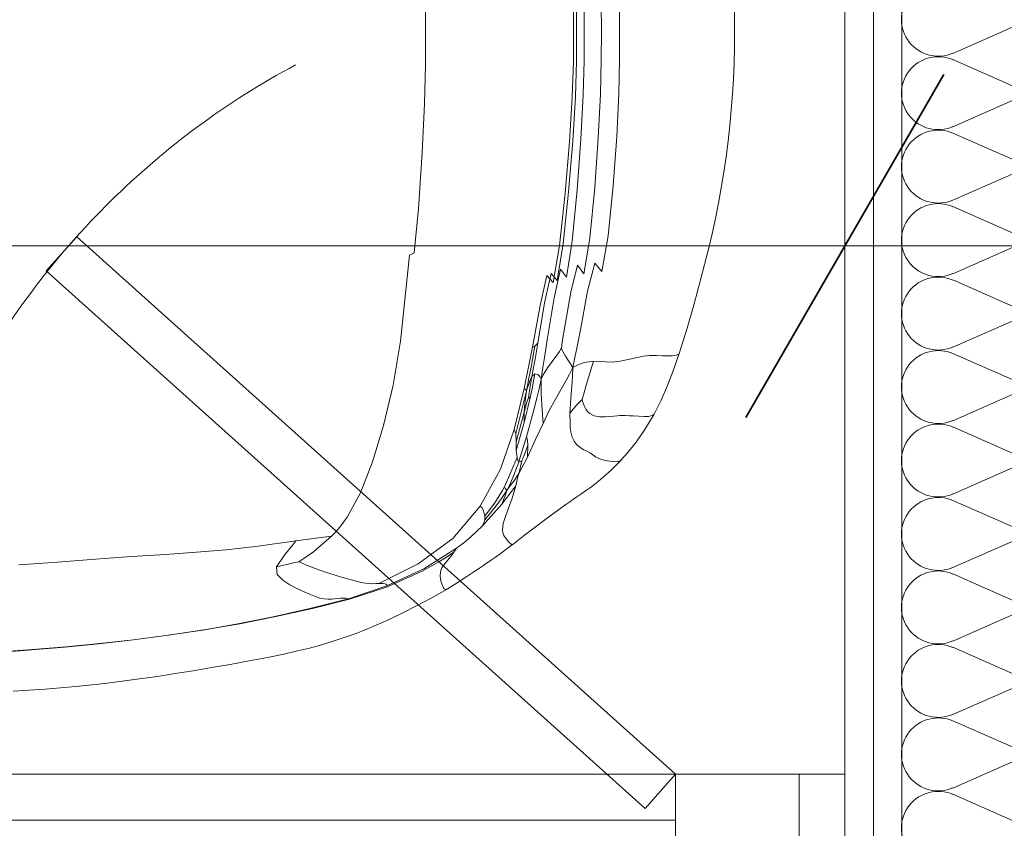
# Model space of a CAD drawing. Header units: millimetres. Extents: x 2016045 to 2079203, y -1576958 to -1542749.
# Tile 69 of 109: x 2035556 to 2035987, y -1558770 to -1558416. Entities that reach past the tile are written whole.
import ezdxf

# ---------------------------------------------------------------- set-up
doc = ezdxf.new("R2010")
doc.units = ezdxf.units.MM
doc.header["$MEASUREMENT"] = 0
doc.linetypes.add('Dashed', pattern=[5644.44, 2822.22, -2822.22])
for name, color, linetype, lineweight in [('Budowlane - Sciany Wew_Nr_pióra__251', 94, 'Continuous', 20), ('Wymiarowanie_Nr_pióra__1', 7, 'Continuous', 0), ('Ściany_Nr_pióra__51', 5, 'Continuous', 13)]:
    doc.layers.add(name, color=color, linetype=linetype, lineweight=lineweight)
for name, color, linetype, lineweight, true_color in [('Elementy_POZD_z_poza_umowy- K.kat MW24_Nr_pióra__12', 7, 'Continuous', 5, 0x9f9f9f), ('Linie PT_Nr_pióra__13', 7, 'Continuous', 5, 0xb6b6b6), ('Wymiarowanie_Nr_pióra__3', 7, 'Continuous', 35, 0x008200)]:
    doc.layers.add(name, color=color, linetype=linetype, lineweight=lineweight, true_color=true_color)
doc.layers.add('Wymiarowanie', color=7, linetype='Continuous')
doc.styles.add('GENERATED_STYLE_1', font='arial.ttf')
doc.dimstyles.new('GENERATED_STYLE__1', dxfattribs={"dimtxt": 125, "dimasz": 114, "dimexe": 0.18, "dimexo": 0, "dimgap": 0.09, "dimtad": 1, "dimtih": 1, "dimtoh": 1, "dimdec": 0, "dimlfac": 0.1, "dimzin": 0, "dimdsep": 46, "dimtxsty": 'GENERATED_STYLE_1', "dimblk": 'ARROWHEAD_2', "dimblk1": 'ARROWHEAD_2', "dimblk2": 'ARROWHEAD_2', "dimcen": 0.09, "dimclrd": 7, "dimclre": 7, "dimclrt": 7, "dimadec": 4, "dimazin": 0, "dimtfac": 1, "dimtdec": 4, "dimtmove": 0, "dimatfit": 3, "dimfxl": 0, "dimtolj": 1, "dimtzin": 0, "dimarcsym": 0})
doc.dimstyles.new('GENERATED_STYLE__3', dxfattribs={"dimtxt": 125, "dimasz": 114, "dimexe": 0.18, "dimexo": 0, "dimgap": 0.09, "dimtad": 1, "dimdec": 0, "dimlfac": 0.1, "dimzin": 0, "dimdsep": 46, "dimtxsty": 'GENERATED_STYLE_1', "dimblk": 'ARROWHEAD_2', "dimblk1": 'ARROWHEAD_2', "dimblk2": 'ARROWHEAD_2', "dimcen": 0.09, "dimclrd": 7, "dimclre": 7, "dimclrt": 7, "dimadec": 4, "dimazin": 0, "dimtfac": 1, "dimtdec": 4, "dimtmove": 0, "dimatfit": 3, "dimfxl": 0, "dimtolj": 1, "dimtzin": 0, "dimarcsym": 0})

# ---------------------------------------------------------------- blocks, each defined once
blk = doc.blocks.new('Izolacja cieplna 18_15')
at = {"layer": 'Linie PT_Nr_pióra__13', "linetype": 'Continuous'}
for p, q in [((1495.3, 22.35), (1508.67, 52.65)), ((1511.37, 52.65), (1524.73, 22.35)), ((1527.43, 22.35), (1540.8, 52.65)), ((1543.5, 52.65), (1556.86, 22.35)), ((1559.56, 22.35), (1572.92, 52.65)), ((1575.62, 52.65), (1588.99, 22.35)), ((1591.69, 22.35), (1605.05, 52.65)), ((1607.75, 52.65), (1621.12, 22.35)), ((1623.82, 22.35), (1637.18, 52.65)), ((1639.88, 52.65), (1653.25, 22.35)), ((1655.94, 22.35), (1669.31, 52.65)), ((1672.01, 52.65), (1685.37, 22.35)), ((1688.07, 22.35), (1701.44, 52.65)), ((1704.14, 52.65), (1717.5, 22.35)), ((1720.2, 22.35), (1733.56, 52.65)), ((1736.26, 52.65), (1749.63, 22.35)), ((1752.33, 22.35), (1765.69, 52.65)), ((1768.39, 52.65), (1781.76, 22.35)), ((1784.46, 22.35), (1797.82, 52.65)), ((1800.52, 52.65), (1813.89, 22.35)), ((1816.58, 22.35), (1829.95, 52.65)), ((1832.65, 52.65), (1846.01, 22.35))]:
    blk.add_line(p, q, dxfattribs=at)
for centre in [(1493.95, 59.05), (1526.08, 59.05), (1558.21, 59.05), (1590.34, 59.05), (1622.47, 59.05), (1654.59, 59.05), (1686.72, 59.05), (1718.85, 59.05), (1750.98, 59.05), (1783.11, 59.05), (1815.23, 59.05), (1847.36, 59.05)]:
    blk.add_ellipse(centre, major_axis=(0, 16.06), ratio=0.992955, start_param=4.299595, end_param=8.266775, dxfattribs=at)
blk = doc.blocks.new('*D126', base_point=(1682719.62, -1237567.41))
at = {"layer": 'Wymiarowanie_Nr_pióra__1', "linetype": 'Continuous'}
for p, q in [((2044173.52, -1556060.94), (2043948.52, -1556060.94)), ((2044061.02, -1559800.94), (2044061.02, -1556060.94)), ((2044173.52, -1559800.94), (2043948.52, -1559800.94))]:
    blk.add_line(p, q, dxfattribs=at)
at = {"layer": 'Wymiarowanie_Nr_pióra__3', "linetype": 'Continuous'}
for p, q in [((2043986.02, -1556017.64), (2044136.02, -1556104.24)), ((2043986.02, -1559757.64), (2044136.02, -1559844.24))]:
    blk.add_line(p, q, dxfattribs=at)
at = {"layer": 'Wymiarowanie_Nr_pióra__1', "insert": (2044036.02, -1558073.23), "char_height": 125, "attachment_point": 7, "rotation": 90, "style": 'GENERATED_STYLE_1'}
blk.add_mtext('\\A1;{\\fArial|b0|i0|c238|p38;374}', dxfattribs=at)
blk = doc.blocks.new('ARROWHEAD_2')
at = {"color": 0, "linetype": 'Continuous', "lineweight": 0}
for p, q in [((-0.3781, -0.655), (0.3781, 0.655)), ((0, 0), (-1, 0))]:
    blk.add_line(p, q, dxfattribs=at)
blk = doc.blocks.new('*D143', base_point=(1682719.62, -1237567.41))
at = {"layer": 'Wymiarowanie_Nr_pióra__1', "linetype": 'Continuous'}
for p, q in [((2021278.91, -1556060.94), (2021053.91, -1556060.94)), ((2021166.41, -1559800.94), (2021166.41, -1556060.94)), ((2021278.91, -1559800.94), (2021053.91, -1559800.94))]:
    blk.add_line(p, q, dxfattribs=at)
at = {"layer": 'Wymiarowanie_Nr_pióra__3', "linetype": 'Continuous'}
for p, q in [((2021091.41, -1556017.64), (2021241.41, -1556104.24)), ((2021091.41, -1559757.64), (2021241.41, -1559844.24))]:
    blk.add_line(p, q, dxfattribs=at)
at = {"layer": 'Wymiarowanie_Nr_pióra__1', "insert": (2021141.41, -1558073.23), "char_height": 125, "attachment_point": 7, "rotation": 90, "style": 'GENERATED_STYLE_1'}
blk.add_mtext('\\A1;{\\fArial|b0|i0|c238|p38;374}', dxfattribs=at)
blk = doc.blocks.new('*D189', base_point=(1682719.62, -1237567.41))
at = {"layer": 'Wymiarowanie_Nr_pióra__1', "linetype": 'Continuous'}
for p, q in [((2034151.4, -1558627.34), (2034151.4, -1558402.34)), ((2035916.89, -1558627.34), (2035916.89, -1558402.34)), ((2034151.4, -1558514.84), (2035916.89, -1558514.84))]:
    blk.add_line(p, q, dxfattribs=at)
at = {"layer": 'Wymiarowanie_Nr_pióra__3', "linetype": 'Continuous'}
for p, q in [((2034194.71, -1558439.84), (2034108.1, -1558589.84)), ((2035960.19, -1558439.84), (2035873.59, -1558589.84))]:
    blk.add_line(p, q, dxfattribs=at)
at = {"layer": 'Wymiarowanie_Nr_pióra__1', "insert": (2034860.56, -1558491.9), "char_height": 125, "attachment_point": 7, "style": 'GENERATED_STYLE_1'}
blk.add_mtext('\\A1;{\\fArial|b0|i0|c238|p38;176\\fArial|b0|i0|c238|p38;\\A1{\\H.66x;\\S5^  ;}}', dxfattribs=at)
blk = doc.blocks.new('*D190', base_point=(1682719.62, -1237567.41))
at = {"layer": 'Wymiarowanie_Nr_pióra__1', "linetype": 'Continuous'}
for p, q in [((2035916.89, -1558627.34), (2035916.89, -1558402.34)), ((2037881.69, -1558627.34), (2037881.69, -1558402.34)), ((2035916.89, -1558514.84), (2037881.69, -1558514.84))]:
    blk.add_line(p, q, dxfattribs=at)
at = {"layer": 'Wymiarowanie_Nr_pióra__3', "linetype": 'Continuous'}
for p, q in [((2035960.19, -1558439.84), (2035873.59, -1558589.84)), ((2037925, -1558439.84), (2037838.39, -1558589.84))]:
    blk.add_line(p, q, dxfattribs=at)
at = {"layer": 'Wymiarowanie_Nr_pióra__1', "char_height": 125, "attachment_point": 7, "style": 'GENERATED_STYLE_1'}
for s, insert in [('\\A1;{\\fArial|b0|i0|c238|p38;196\\fArial|b0|i0|c238|p38;\\A1{\\H.66x;\\S5^  ;}}', (2036630.85, -1558491.9)), ('\\A1;{\\fArial|b0|i0|c238|p38;10}', (2037648.63, -1558489.84))]:
    blk.add_mtext(s, dxfattribs=dict(at, insert=insert))

msp = doc.modelspace()

# ---------------------------------------------------------------- linework, layer by layer
at = {"layer": 'Budowlane - Sciany Wew_Nr_pióra__251', "linetype": 'Continuous'}
for p, q in [((2035941.89, -1556921.42), (2035941.89, -1559120.92)), ((2035929.39, -1556933.92), (2035929.39, -1559108.42))]:
    msp.add_line(p, q, dxfattribs=at)
at = {"layer": 'Elementy_POZD_z_poza_umowy- K.kat MW24_Nr_pióra__12', "linetype": 'Continuous'}
for p, q in [((2035733.52, -1558421.18), (2035733.43, -1558406.75)), ((2035798.25, -1558421.18), (2035798.17, -1558408.17)), ((2035799.51, -1558408.28), (2035799.58, -1558421.18)), ((2035802.85, -1558408.66), (2035802.91, -1558421.18)), ((2035810.34, -1558408.79), (2035810.39, -1558421.18)), ((2035818.33, -1558408.86), (2035818.38, -1558421.18)), ((2035733.43, -1558435.61), (2035733.52, -1558421.18)), ((2035798.17, -1558434.2), (2035798.25, -1558421.18)), ((2035799.58, -1558421.18), (2035799.51, -1558434.08)), ((2035802.91, -1558421.18), (2035802.85, -1558433.7)), ((2035810.39, -1558421.18), (2035810.34, -1558433.57)), ((2035818.38, -1558421.18), (2035818.33, -1558433.5)), ((2035732.97, -1558452.64), (2035733.43, -1558435.61)), ((2035797.68, -1558449.7), (2035798.17, -1558434.2)), ((2035799.51, -1558434.08), (2035799.05, -1558449.47)), ((2035802.85, -1558433.7), (2035802.45, -1558448.8)), ((2035810.34, -1558433.57), (2035809.97, -1558448.45)), ((2035818.33, -1558433.5), (2035817.99, -1558448.2)), ((2035796.45, -1558469.37), (2035797.68, -1558449.7)), ((2035799.05, -1558449.47), (2035797.89, -1558469.03)), ((2035802.45, -1558448.8), (2035801.45, -1558468.22)), ((2035809.97, -1558448.45), (2035809.03, -1558467.51)), ((2035817.99, -1558448.2), (2035817.09, -1558466.93)), ((2035731.95, -1558474.05), (2035732.97, -1558452.64)), ((2035817.09, -1558466.93), (2035815.55, -1558488.35)), ((2035794.53, -1558491.72), (2035796.45, -1558469.37)), ((2035797.89, -1558469.03), (2035796.07, -1558491.24)), ((2035801.45, -1558468.22), (2035799.82, -1558490.3)), ((2035809.03, -1558467.51), (2035807.47, -1558489.23)), ((2035730.4, -1558498.42), (2035731.95, -1558474.05)), ((2035815.55, -1558488.35), (2035813.35, -1558510.5)), ((2035792.07, -1558514.63), (2035794.53, -1558491.72)), ((2035796.07, -1558491.24), (2035793.72, -1558513.97)), ((2035799.82, -1558490.3), (2035797.67, -1558512.77)), ((2035807.47, -1558489.23), (2035805.34, -1558511.51)), ((2035728.46, -1558517.8), (2035730.4, -1558498.42)), ((2035567.56, -1558525.7), (2035580.92, -1558510.81)), ((2035580.92, -1558510.81), (2035842.89, -1558745.91)), ((2035793.72, -1558513.97), (2035791.09, -1558530.02)), ((2035797.67, -1558512.77), (2035795.17, -1558528.51)), ((2035805.34, -1558511.51), (2035802.77, -1558527.1)), ((2035813.35, -1558510.5), (2035810.62, -1558526.08)), ((2035726.48, -1558518.93), (2035728.46, -1558517.8)), ((2035789.34, -1558530.87), (2035792.07, -1558514.63)), ((2035724.68, -1558535.67), (2035726.48, -1558518.93)), ((2035807.55, -1558522.39), (2035804.37, -1558534.64)), ((2035810.62, -1558526.08), (2035807.55, -1558522.39)), ((2035829.54, -1558760.8), (2035567.56, -1558525.7)), ((2035788.39, -1558526.83), (2035785.57, -1558539.74)), ((2035791.09, -1558530.02), (2035788.39, -1558526.83)), ((2035792.5, -1558525.03), (2035789.71, -1558537.59)), ((2035795.17, -1558528.51), (2035792.5, -1558525.03)), ((2035799.92, -1558523.31), (2035797, -1558535.04)), ((2035802.77, -1558527.1), (2035799.92, -1558523.31)), ((2035783.64, -1558540.92), (2035786.58, -1558527.84)), ((2035786.58, -1558527.84), (2035789.34, -1558530.87)), ((2035851.02, -1558540.16), (2035853.58, -1558530.28)), ((2035853.58, -1558530.28), (2035853.73, -1558529.67)), ((2035722.48, -1558556.43), (2035724.68, -1558535.67)), ((2035797, -1558535.04), (2035794.37, -1558550.11)), ((2035804.37, -1558534.64), (2035801.25, -1558551.56)), ((2035785.57, -1558539.74), (2035782.63, -1558557.32)), ((2035789.71, -1558537.59), (2035786.86, -1558555.03)), ((2035847.99, -1558550.75), (2035851.02, -1558540.16)), ((2035780.33, -1558559.11), (2035783.64, -1558540.92)), ((2035794.37, -1558550.11), (2035793.46, -1558555.84)), ((2035801.25, -1558551.56), (2035799.67, -1558559.58)), ((2035844.48, -1558561.86), (2035847.99, -1558550.75)), ((2035719.28, -1558575.67), (2035722.48, -1558556.43)), ((2035782.63, -1558557.32), (2035781.24, -1558565.21)), ((2035781.34, -1558558.72), (2035782.63, -1558557.32)), ((2035786.86, -1558555.03), (2035785.5, -1558563.6)), ((2035793.46, -1558555.84), (2035793.14, -1558558.03)), ((2035776.6, -1558577.13), (2035780.33, -1558559.11)), ((2035779.63, -1558567.89), (2035781.34, -1558558.72)), ((2035780.81, -1558559.03), (2035780.33, -1558559.11)), ((2035781.07, -1558558.92), (2035780.81, -1558559.03)), ((2035781.2, -1558558.83), (2035781.07, -1558558.92)), ((2035781.34, -1558558.72), (2035781.2, -1558558.83)), ((2035792.03, -1558561), (2035790.93, -1558562.67)), ((2035792.55, -1558560.15), (2035792.03, -1558561)), ((2035792.94, -1558559.48), (2035792.55, -1558560.15)), ((2035793.14, -1558558.03), (2035792.94, -1558559.48)), ((2035792.94, -1558559.48), (2035793.17, -1558560.17)), ((2035793.17, -1558560.17), (2035793.56, -1558561.06)), ((2035793.56, -1558561.06), (2035794.64, -1558563.01)), ((2035799.67, -1558559.58), (2035798.84, -1558563.57)), ((2035841.99, -1558569.01), (2035844.48, -1558561.86)), ((2035844.27, -1558562.13), (2035844.45, -1558561.92)), ((2035844.44, -1558561.94), (2035844.45, -1558561.88)), ((2035781.24, -1558565.21), (2035780.61, -1558568.76)), ((2035785.5, -1558563.6), (2035784.84, -1558568.01)), ((2035788.88, -1558565.36), (2035786.86, -1558568.08)), ((2035790.93, -1558562.67), (2035788.88, -1558565.36)), ((2035794.64, -1558563.01), (2035796.09, -1558565.12)), ((2035796.09, -1558565.12), (2035796.91, -1558566.36)), ((2035798.84, -1558563.57), (2035797.85, -1558568.03)), ((2035800.57, -1558566.71), (2035802.84, -1558565.89)), ((2035802.84, -1558565.89), (2035806.98, -1558565.22)), ((2035803.81, -1558575.67), (2035806.98, -1558565.22)), ((2035806.98, -1558565.22), (2035809.53, -1558565.33)), ((2035809.53, -1558565.33), (2035812.18, -1558565.58)), ((2035812.18, -1558565.58), (2035815.14, -1558565.63)), ((2035815.14, -1558565.63), (2035818.56, -1558565.23)), ((2035818.56, -1558565.23), (2035822.11, -1558564.53)), ((2035822.11, -1558564.53), (2035824.18, -1558564.06)), ((2035824.18, -1558564.06), (2035826, -1558563.63)), ((2035826, -1558563.63), (2035827.52, -1558563.3)), ((2035827.52, -1558563.3), (2035828.83, -1558563.05)), ((2035828.83, -1558563.05), (2035830.08, -1558562.9)), ((2035830.08, -1558562.9), (2035831.38, -1558562.81)), ((2035831.38, -1558562.81), (2035834.56, -1558562.82)), ((2035834.56, -1558562.82), (2035837, -1558562.89)), ((2035837, -1558562.89), (2035839.37, -1558562.94)), ((2035839.37, -1558562.94), (2035841.36, -1558562.88)), ((2035841.36, -1558562.88), (2035842.49, -1558562.76)), ((2035842.49, -1558562.76), (2035843.32, -1558562.57)), ((2035843.32, -1558562.57), (2035843.9, -1558562.36)), ((2035843.9, -1558562.36), (2035844.27, -1558562.13)), ((2035778.71, -1558572.65), (2035779.63, -1558567.89)), ((2035780.61, -1558568.76), (2035780.05, -1558571.97)), ((2035784.84, -1558568.01), (2035784.11, -1558573.09)), ((2035785.68, -1558569.99), (2035785, -1558571.27)), ((2035786.86, -1558568.08), (2035785.68, -1558569.99)), ((2035797.85, -1558568.03), (2035796.41, -1558570.92)), ((2035796.91, -1558566.36), (2035797.85, -1558568.03)), ((2035797.85, -1558568.03), (2035797.73, -1558571.66)), ((2035797.85, -1558568.03), (2035799.34, -1558567.27)), ((2035799.34, -1558567.27), (2035800.57, -1558566.71)), ((2035839.37, -1558575.82), (2035841.99, -1558569.01)), ((2035778.22, -1558575.2), (2035778.71, -1558572.65)), ((2035778.49, -1558575.69), (2035779.11, -1558574.04)), ((2035779.11, -1558574.04), (2035780.05, -1558571.97)), ((2035780.05, -1558571.97), (2035779.17, -1558577.18)), ((2035780.05, -1558571.97), (2035781.35, -1558570.81)), ((2035780.78, -1558573.86), (2035780.24, -1558576.68)), ((2035781.35, -1558570.81), (2035780.78, -1558573.86)), ((2035781.35, -1558570.81), (2035782.57, -1558571.06)), ((2035782.57, -1558571.06), (2035783.24, -1558571.69)), ((2035784.11, -1558573.09), (2035783.12, -1558577.34)), ((2035783.24, -1558571.69), (2035783.63, -1558572.23)), ((2035783.63, -1558572.23), (2035784.11, -1558573.09)), ((2035784.11, -1558573.09), (2035784.08, -1558576.64)), ((2035785, -1558571.27), (2035784.11, -1558573.09)), ((2035795.31, -1558573.05), (2035793.41, -1558576.5)), ((2035796.41, -1558570.92), (2035795.31, -1558573.05)), ((2035797.57, -1558574.53), (2035797.2, -1558579.53)), ((2035797.73, -1558571.66), (2035797.57, -1558574.53)), ((2035715.14, -1558593.36), (2035719.28, -1558575.67)), ((2035772.24, -1558595.05), (2035776.6, -1558577.13)), ((2035777.09, -1558577.51), (2035776.6, -1558577.13)), ((2035777.64, -1558578.21), (2035776.95, -1558581.08)), ((2035777.34, -1558577.8), (2035777.09, -1558577.51)), ((2035777.48, -1558577.97), (2035777.34, -1558577.8)), ((2035777.64, -1558578.21), (2035777.4, -1558580.11)), ((2035777.64, -1558578.21), (2035777.48, -1558577.97)), ((2035777.64, -1558578.21), (2035778.22, -1558575.2)), ((2035777.64, -1558578.21), (2035778.13, -1558576.75)), ((2035778.13, -1558576.75), (2035778.49, -1558575.69)), ((2035778.84, -1558579.15), (2035778.71, -1558579.93)), ((2035779.17, -1558577.18), (2035778.84, -1558579.15)), ((2035780.24, -1558576.68), (2035779.16, -1558581.87)), ((2035783.12, -1558577.34), (2035782.3, -1558580.8)), ((2035784.08, -1558576.64), (2035784.13, -1558579.44)), ((2035793.41, -1558576.5), (2035790.27, -1558581.89)), ((2035802.7, -1558579.51), (2035803.81, -1558575.67)), ((2035836.56, -1558582.28), (2035839.37, -1558575.82)), ((2035776.95, -1558581.08), (2035776.37, -1558583.51)), ((2035776.66, -1558587.56), (2035777.86, -1558583.15)), ((2035779.16, -1558581.87), (2035776.69, -1558592.01)), ((2035777.23, -1558581.55), (2035776.97, -1558583.95)), ((2035777.4, -1558580.11), (2035777.23, -1558581.55)), ((2035777.86, -1558583.15), (2035778.32, -1558581.54)), ((2035778.32, -1558581.54), (2035778.5, -1558580.91)), ((2035778.5, -1558580.91), (2035778.63, -1558580.47)), ((2035778.71, -1558579.93), (2035778.63, -1558580.47)), ((2035778.66, -1558580.57), (2035778.63, -1558580.47)), ((2035778.71, -1558580.72), (2035778.66, -1558580.57)), ((2035778.84, -1558581.07), (2035778.71, -1558580.72)), ((2035779.16, -1558581.87), (2035778.84, -1558581.07)), ((2035782.3, -1558580.8), (2035780.76, -1558587.05)), ((2035784.13, -1558579.44), (2035784.36, -1558584.28)), ((2035790.27, -1558581.89), (2035787.6, -1558586.84)), ((2035797.2, -1558579.53), (2035796.87, -1558583.94)), ((2035801.02, -1558583.01), (2035799.67, -1558584.39)), ((2035801.59, -1558582.45), (2035801.02, -1558583.01)), ((2035802.01, -1558582.04), (2035801.59, -1558582.45)), ((2035802.01, -1558582.04), (2035802.29, -1558581.02)), ((2035802.01, -1558582.04), (2035802.21, -1558582.82)), ((2035802.21, -1558582.82), (2035802.54, -1558583.88)), ((2035802.29, -1558581.02), (2035802.7, -1558579.51)), ((2035833.48, -1558588.38), (2035836.56, -1558582.28)), ((2035776.66, -1558587.56), (2035773.07, -1558600.52)), ((2035776.37, -1558583.51), (2035775.24, -1558588.07)), ((2035776.62, -1558588.27), (2035776.66, -1558587.56)), ((2035776.97, -1558583.95), (2035776.66, -1558587.56)), ((2035780.76, -1558587.05), (2035777.72, -1558598.34)), ((2035784.36, -1558584.28), (2035784.64, -1558588.57)), ((2035787.6, -1558586.84), (2035784.87, -1558592.5)), ((2035799.67, -1558584.39), (2035796.67, -1558587.95)), ((2035796.75, -1558585.99), (2035796.67, -1558587.95)), ((2035796.87, -1558583.94), (2035796.75, -1558585.99)), ((2035802.54, -1558583.88), (2035802.99, -1558585.04)), ((2035802.99, -1558585.04), (2035803.6, -1558586.2)), ((2035803.6, -1558586.2), (2035804.37, -1558587.27)), ((2035804.37, -1558587.27), (2035805.33, -1558588.19)), ((2035775.24, -1558588.07), (2035772.91, -1558596.8)), ((2035776.69, -1558592.01), (2035773.19, -1558604.33)), ((2035776.6, -1558588.93), (2035776.62, -1558588.27)), ((2035776.6, -1558590.09), (2035776.6, -1558588.93)), ((2035776.69, -1558592.01), (2035776.6, -1558590.09)), ((2035784.64, -1558588.57), (2035784.76, -1558590.57)), ((2035784.76, -1558590.57), (2035784.87, -1558592.5)), ((2035796.67, -1558587.95), (2035796.68, -1558592.34)), ((2035805.33, -1558588.19), (2035807.3, -1558589.15)), ((2035807.3, -1558589.15), (2035809.69, -1558589.54)), ((2035809.69, -1558589.54), (2035812.23, -1558589.55)), ((2035812.23, -1558589.55), (2035814.12, -1558589.42)), ((2035814.12, -1558589.42), (2035815.84, -1558589.25)), ((2035815.84, -1558589.25), (2035817.29, -1558589.12)), ((2035817.29, -1558589.12), (2035818.52, -1558589.04)), ((2035818.52, -1558589.04), (2035819.62, -1558589.01)), ((2035819.62, -1558589.01), (2035821.01, -1558589.03)), ((2035821.01, -1558589.03), (2035822.53, -1558589.1)), ((2035822.53, -1558589.1), (2035824.32, -1558589.21)), ((2035824.32, -1558589.21), (2035826.78, -1558589.35)), ((2035826.78, -1558589.35), (2035829.11, -1558589.43)), ((2035829.11, -1558589.43), (2035830.97, -1558589.37)), ((2035829.43, -1558595.14), (2035833.48, -1558588.38)), ((2035830.97, -1558589.37), (2035831.97, -1558589.21)), ((2035831.97, -1558589.21), (2035832.69, -1558588.99)), ((2035832.69, -1558588.99), (2035833.16, -1558588.73)), ((2035833.16, -1558588.73), (2035833.44, -1558588.44)), ((2035833.44, -1558588.44), (2035833.47, -1558588.39)), ((2035710.3, -1558609.27), (2035715.14, -1558593.36)), ((2035766.24, -1558612.41), (2035772.24, -1558595.05)), ((2035772.91, -1558596.8), (2035772.24, -1558595.05)), ((2035784.87, -1558592.5), (2035781.64, -1558599.52)), ((2035796.68, -1558592.34), (2035796.82, -1558594.34)), ((2035796.82, -1558594.34), (2035797.08, -1558596.2)), ((2035797.08, -1558596.2), (2035797.62, -1558598.4)), ((2035825.56, -1558600.68), (2035829.43, -1558595.14)), ((2035773.07, -1558600.52), (2035772.91, -1558596.8)), ((2035773.19, -1558604.33), (2035773.07, -1558600.52)), ((2035774.33, -1558609.17), (2035777.72, -1558598.34)), ((2035777.72, -1558598.34), (2035777.88, -1558599.14)), ((2035777.88, -1558599.14), (2035778.03, -1558599.99)), ((2035778.03, -1558599.99), (2035778.23, -1558601.96)), ((2035781.64, -1558599.52), (2035778.05, -1558607.16)), ((2035797.62, -1558598.4), (2035798.43, -1558600.25)), ((2035798.43, -1558600.25), (2035799.5, -1558601.72)), ((2035822.04, -1558605.12), (2035825.56, -1558600.68)), ((2035773.19, -1558604.33), (2035773.53, -1558607.4)), ((2035778.23, -1558601.96), (2035776.73, -1558606.04)), ((2035778.23, -1558601.96), (2035778.05, -1558607.16)), ((2035799.5, -1558601.72), (2035801.05, -1558603.05)), ((2035801.05, -1558603.05), (2035802.7, -1558604.03)), ((2035802.7, -1558604.03), (2035804.26, -1558604.81)), ((2035804.26, -1558604.81), (2035805.58, -1558605.52)), ((2035704.97, -1558622.76), (2035710.3, -1558609.27)), ((2035768.03, -1558620.22), (2035773.53, -1558607.4)), ((2035773.53, -1558607.4), (2035773.85, -1558608.52)), ((2035773.85, -1558608.52), (2035774.06, -1558608.92)), ((2035773.85, -1558610.54), (2035774.33, -1558609.17)), ((2035774.06, -1558608.92), (2035774.33, -1558609.17)), ((2035778.05, -1558607.16), (2035774.24, -1558614.37)), ((2035774.33, -1558609.17), (2035775, -1558609.22)), ((2035775, -1558609.22), (2035775.33, -1558609.08)), ((2035775.33, -1558609.08), (2035775.48, -1558609)), ((2035775.48, -1558609.37), (2035775.58, -1558608.94)), ((2035775.48, -1558609), (2035775.58, -1558608.94)), ((2035775.78, -1558608.45), (2035775.58, -1558608.94)), ((2035776.07, -1558607.75), (2035775.78, -1558608.45)), ((2035776.73, -1558606.04), (2035776.07, -1558607.75)), ((2035805.58, -1558605.52), (2035806.65, -1558606.21)), ((2035806.65, -1558606.21), (2035807.26, -1558606.62)), ((2035807.26, -1558606.62), (2035807.88, -1558607.02)), ((2035807.88, -1558607.02), (2035809.29, -1558607.75)), ((2035809.29, -1558607.75), (2035811.1, -1558608.37)), ((2035811.1, -1558608.37), (2035813.15, -1558608.86)), ((2035813.15, -1558608.86), (2035815.12, -1558609.17)), ((2035814.84, -1558612.77), (2035818.96, -1558608.61)), ((2035815.12, -1558609.17), (2035816.7, -1558609.27)), ((2035816.7, -1558609.27), (2035817.81, -1558609.17)), ((2035817.81, -1558609.17), (2035818.22, -1558609.06)), ((2035818.22, -1558609.06), (2035818.54, -1558608.92)), ((2035818.54, -1558608.92), (2035818.97, -1558608.59)), ((2035818.98, -1558608.59), (2035822.04, -1558605.12)), ((2035757.45, -1558628.64), (2035766.24, -1558612.41)), ((2035772.24, -1558614.8), (2035773.34, -1558611.93)), ((2035773.34, -1558611.93), (2035773.85, -1558610.54)), ((2035774.24, -1558614.37), (2035774.99, -1558611.38)), ((2035774.99, -1558611.38), (2035775.34, -1558609.97)), ((2035775.34, -1558609.97), (2035775.48, -1558609.37)), ((2035811.23, -1558616.01), (2035814.84, -1558612.77)), ((2035770.18, -1558619.51), (2035770.94, -1558617.84)), ((2035770.83, -1558619.39), (2035772.09, -1558617.67)), ((2035770.94, -1558617.84), (2035772.24, -1558614.8)), ((2035772.09, -1558617.67), (2035774.24, -1558614.37)), ((2035773.55, -1558617.17), (2035772.91, -1558619.74)), ((2035773.89, -1558615.81), (2035773.55, -1558617.17)), ((2035774.24, -1558614.37), (2035773.89, -1558615.81)), ((2035808.15, -1558618.53), (2035811.23, -1558616.01)), ((2035767.13, -1558621.84), (2035766.18, -1558623.46)), ((2035772.91, -1558619.74), (2035766.9, -1558627.7)), ((2035768.03, -1558620.22), (2035767.13, -1558621.84)), ((2035769.17, -1558621.54), (2035767.85, -1558623.6)), ((2035768.41, -1558621.04), (2035768.03, -1558620.22)), ((2035768.7, -1558621.35), (2035768.41, -1558621.04)), ((2035768.89, -1558621.46), (2035768.7, -1558621.35)), ((2035769.17, -1558621.54), (2035768.74, -1558622.74)), ((2035769.17, -1558621.54), (2035768.89, -1558621.46)), ((2035769.17, -1558621.54), (2035770.18, -1558619.51)), ((2035769.17, -1558621.54), (2035770.1, -1558620.35)), ((2035770.1, -1558620.35), (2035770.83, -1558619.39)), ((2035772.91, -1558619.74), (2035771.37, -1558625.12)), ((2035801.37, -1558623.46), (2035803.51, -1558621.98)), ((2035803.51, -1558621.98), (2035805.59, -1558620.48)), ((2035805.59, -1558620.48), (2035808.15, -1558618.53)), ((2035699.2, -1558633.39), (2035704.97, -1558622.76)), ((2035766.18, -1558623.46), (2035764.12, -1558626.68)), ((2035766.67, -1558625.33), (2035764.32, -1558628.57)), ((2035767.85, -1558623.6), (2035766.67, -1558625.33)), ((2035767.84, -1558625.19), (2035766.9, -1558627.7)), ((2035768.41, -1558623.65), (2035767.84, -1558625.19)), ((2035768.74, -1558622.74), (2035768.41, -1558623.65)), ((2035771.37, -1558625.12), (2035769.76, -1558629.58)), ((2035796.55, -1558626.74), (2035798.14, -1558625.65)), ((2035798.14, -1558625.65), (2035799.67, -1558624.62)), ((2035799.67, -1558624.62), (2035801.37, -1558623.46)), ((2035757.45, -1558628.64), (2035745.44, -1558642.75)), ((2035758.23, -1558629.33), (2035757.45, -1558628.64)), ((2035758.73, -1558630.44), (2035758.23, -1558629.33)), ((2035766.9, -1558627.7), (2035758.37, -1558637.25)), ((2035759.09, -1558631.74), (2035758.73, -1558630.44)), ((2035764.32, -1558628.57), (2035759.38, -1558634.61)), ((2035764.12, -1558626.68), (2035759.42, -1558632.99)), ((2035769.76, -1558629.58), (2035768.39, -1558633.23)), ((2035789.03, -1558632.17), (2035792.08, -1558629.92)), ((2035792.08, -1558629.92), (2035794.86, -1558627.92)), ((2035794.86, -1558627.92), (2035796.55, -1558626.74)), ((2035695.97, -1558637.81), (2035699.2, -1558633.39)), ((2035759.42, -1558632.99), (2035759.09, -1558631.74)), ((2035759.31, -1558634.89), (2035759.21, -1558635.19)), ((2035759.38, -1558634.61), (2035759.31, -1558634.89)), ((2035759.38, -1558634.61), (2035759.42, -1558632.99)), ((2035768.39, -1558633.23), (2035767.5, -1558636.27)), ((2035781.47, -1558637.88), (2035785.55, -1558634.79)), ((2035785.55, -1558634.79), (2035789.03, -1558632.17)), ((2035694.23, -1558639.85), (2035695.97, -1558637.81)), ((2035758.37, -1558637.25), (2035753.09, -1558642.18)), ((2035758.98, -1558635.84), (2035758.37, -1558637.25)), ((2035759.21, -1558635.19), (2035758.98, -1558635.84)), ((2035767.5, -1558636.27), (2035767.2, -1558638.95)), ((2035767.2, -1558638.95), (2035767.36, -1558640.21)), ((2035776.84, -1558641.4), (2035781.47, -1558637.88)), ((2035676.81, -1558643.87), (2035692.39, -1558641.79)), ((2035692.39, -1558641.79), (2035684.41, -1558648.59)), ((2035692.39, -1558641.79), (2035694.23, -1558639.85)), ((2035745.44, -1558642.75), (2035730.26, -1558653.92)), ((2035753.09, -1558642.18), (2035750.18, -1558644.62)), ((2035767.36, -1558640.21), (2035767.8, -1558641.44)), ((2035767.8, -1558641.44), (2035769.34, -1558643.66)), ((2035769.34, -1558643.66), (2035770.13, -1558644.5)), ((2035771.64, -1558645.34), (2035776.84, -1558641.4)), ((2035646.22, -1558647.73), (2035633.35, -1558648.81)), ((2035660.29, -1558646.14), (2035646.22, -1558647.73)), ((2035676.81, -1558643.87), (2035660.29, -1558646.14)), ((2035671.64, -1558650.25), (2035674.17, -1558647.23)), ((2035674.17, -1558647.23), (2035675.49, -1558645.59)), ((2035675.49, -1558645.59), (2035676.81, -1558643.87)), ((2035732.81, -1558656), (2035747.07, -1558647.02)), ((2035747.07, -1558647.02), (2035745.93, -1558648.76)), ((2035750.18, -1558644.62), (2035747.07, -1558647.02)), ((2035766.1, -1558649.43), (2035768.64, -1558647.58)), ((2035768.64, -1558647.58), (2035771.59, -1558645.38)), ((2035770.13, -1558644.5), (2035770.74, -1558645.06)), ((2035770.74, -1558645.06), (2035770.97, -1558645.24)), ((2035770.97, -1558645.24), (2035771.16, -1558645.35)), ((2035771.16, -1558645.35), (2035771.31, -1558645.42)), ((2035771.31, -1558645.42), (2035771.44, -1558645.44)), ((2035771.44, -1558645.44), (2035771.62, -1558645.36)), ((2035771.62, -1558645.36), (2035771.63, -1558645.33)), ((2035589.12, -1558651.87), (2035572.57, -1558653.13)), ((2035604.92, -1558650.71), (2035589.12, -1558651.87)), ((2035619.7, -1558649.73), (2035604.92, -1558650.71)), ((2035633.35, -1558648.81), (2035619.7, -1558649.73)), ((2035668.23, -1558655.12), (2035671.64, -1558650.25)), ((2035679.15, -1558652.23), (2035678.06, -1558652.93)), ((2035680.71, -1558651.2), (2035679.15, -1558652.23)), ((2035684.41, -1558648.59), (2035680.71, -1558651.2)), ((2035742.71, -1558650.9), (2035739.31, -1558652.99)), ((2035745.93, -1558648.76), (2035742.71, -1558650.9)), ((2035744.41, -1558650.74), (2035742.91, -1558652.53)), ((2035745.93, -1558648.76), (2035744.41, -1558650.74)), ((2035761.29, -1558652.87), (2035762.4, -1558652.08)), ((2035762.4, -1558652.08), (2035764.02, -1558650.93)), ((2035764.02, -1558650.93), (2035766.1, -1558649.43)), ((2035572.57, -1558653.13), (2035555.56, -1558654.35)), ((2035673.95, -1558653.9), (2035668.23, -1558655.12)), ((2035668.62, -1558658.51), (2035668.23, -1558655.12)), ((2035676.36, -1558653.34), (2035673.95, -1558653.9)), ((2035678.06, -1558652.93), (2035676.36, -1558653.34)), ((2035678.06, -1558652.93), (2035678.64, -1558653.2)), ((2035678.64, -1558653.2), (2035679.46, -1558653.57)), ((2035679.46, -1558653.57), (2035681.37, -1558654.39)), ((2035681.37, -1558654.39), (2035685.61, -1558656.02)), ((2035685.61, -1558656.02), (2035689.71, -1558657.48)), ((2035730.26, -1558653.92), (2035713.03, -1558662.48)), ((2035716.62, -1558663.51), (2035732.81, -1558656)), ((2035739.31, -1558652.99), (2035732.06, -1558657.02)), ((2035740.65, -1558655.62), (2035740.06, -1558657.3)), ((2035741.62, -1558654.09), (2035740.65, -1558655.62)), ((2035742.91, -1558652.53), (2035741.62, -1558654.09)), ((2035754.68, -1558657.42), (2035757.03, -1558655.82)), ((2035757.03, -1558655.82), (2035758.81, -1558654.59)), ((2035758.81, -1558654.59), (2035760.22, -1558653.61)), ((2035760.22, -1558653.61), (2035761.29, -1558652.87)), ((2035671.11, -1558661.01), (2035668.62, -1558658.51)), ((2035689.71, -1558657.48), (2035693.56, -1558658.74)), ((2035693.56, -1558658.74), (2035697.21, -1558659.82)), ((2035697.21, -1558659.82), (2035700.45, -1558660.73)), ((2035700.45, -1558660.73), (2035703.11, -1558661.47)), ((2035732.06, -1558657.02), (2035716.41, -1558664.06)), ((2035740.06, -1558657.3), (2035739.95, -1558659.25)), ((2035739.95, -1558659.25), (2035740.25, -1558661.29)), ((2035747.74, -1558661.94), (2035751.62, -1558659.45)), ((2035751.62, -1558659.45), (2035754.68, -1558657.42)), ((2035674.11, -1558663), (2035671.11, -1558661.01)), ((2035677.24, -1558664.65), (2035674.11, -1558663)), ((2035680.34, -1558666.06), (2035677.24, -1558664.65)), ((2035716.62, -1558663.51), (2035699.72, -1558669.15)), ((2035716.41, -1558664.06), (2035700.21, -1558669.35)), ((2035703.11, -1558661.47), (2035705.3, -1558662.01)), ((2035705.3, -1558662.01), (2035707.19, -1558662.34)), ((2035707.19, -1558662.34), (2035708.86, -1558662.5)), ((2035708.86, -1558662.5), (2035710.38, -1558662.55)), ((2035710.38, -1558662.55), (2035711.77, -1558662.53)), ((2035711.77, -1558662.53), (2035713.03, -1558662.48)), ((2035713.03, -1558662.48), (2035714.11, -1558662.45)), ((2035714.11, -1558662.45), (2035714.97, -1558662.47)), ((2035714.97, -1558662.47), (2035715.67, -1558662.56)), ((2035715.67, -1558662.56), (2035716.27, -1558662.73)), ((2035716.27, -1558662.73), (2035716.63, -1558663.04)), ((2035716.63, -1558663.04), (2035716.62, -1558663.51)), ((2035735.88, -1558668.91), (2035742.94, -1558664.87)), ((2035740.25, -1558661.29), (2035740.77, -1558663.07)), ((2035740.77, -1558663.07), (2035741.37, -1558664.34)), ((2035741.37, -1558664.34), (2035741.65, -1558664.73)), ((2035741.65, -1558664.73), (2035741.92, -1558664.96)), ((2035741.92, -1558664.96), (2035742.45, -1558665.08)), ((2035742.45, -1558665.08), (2035742.91, -1558664.85)), ((2035742.9, -1558664.9), (2035747.74, -1558661.94)), ((2035683.13, -1558667.25), (2035680.34, -1558666.06)), ((2035699.72, -1558669.15), (2035682.95, -1558673.45)), ((2035685.37, -1558668.18), (2035683.13, -1558667.25)), ((2035700.21, -1558669.35), (2035683.99, -1558673.42)), ((2035687.3, -1558668.83), (2035685.37, -1558668.18)), ((2035689.13, -1558669.17), (2035687.3, -1558668.83)), ((2035690.86, -1558669.28), (2035689.13, -1558669.17)), ((2035692.42, -1558669.26), (2035690.86, -1558669.28)), ((2035693.82, -1558669.16), (2035692.42, -1558669.26)), ((2035695.11, -1558669.04), (2035693.82, -1558669.16)), ((2035696.23, -1558668.93), (2035695.11, -1558669.04)), ((2035697.15, -1558668.87), (2035696.23, -1558668.93)), ((2035697.94, -1558668.85), (2035697.15, -1558668.87)), ((2035698.66, -1558668.88), (2035697.94, -1558668.85)), ((2035699.27, -1558668.98), (2035698.66, -1558668.88)), ((2035699.72, -1558669.15), (2035699.27, -1558668.98)), ((2035729.26, -1558672.44), (2035735.88, -1558668.91)), ((2035682.95, -1558673.45), (2035666.86, -1558677.06)), ((2035683.99, -1558673.42), (2035668.01, -1558676.94)), ((2035723.31, -1558675.43), (2035729.26, -1558672.44)), ((2035666.86, -1558677.06), (2035651.32, -1558680.16)), ((2035668.01, -1558676.94), (2035652.23, -1558680.06)), ((2035713.89, -1558679.81), (2035718.18, -1558677.87)), ((2035718.18, -1558677.87), (2035723.31, -1558675.43)), ((2035651.32, -1558680.16), (2035636.05, -1558682.81)), ((2035652.23, -1558680.06), (2035636.57, -1558682.77)), ((2035705.92, -1558683.16), (2035707.79, -1558682.41)), ((2035707.79, -1558682.41), (2035710.44, -1558681.3)), ((2035710.44, -1558681.3), (2035713.89, -1558679.81)), ((2035621.05, -1558685.1), (2035605.7, -1558687.11)), ((2035620.91, -1558685.08), (2035605.82, -1558687.04)), ((2035636.05, -1558682.81), (2035620.91, -1558685.08)), ((2035636.57, -1558682.77), (2035621.05, -1558685.1)), ((2035694.02, -1558687.44), (2035699.66, -1558685.53)), ((2035699.66, -1558685.53), (2035701.43, -1558684.88)), ((2035701.43, -1558684.88), (2035703.06, -1558684.27)), ((2035703.06, -1558684.27), (2035704.55, -1558683.7)), ((2035704.55, -1558683.7), (2035705.92, -1558683.16)), ((2035575.78, -1558690.29), (2035561.25, -1558691.54)), ((2035576.08, -1558690.15), (2035561.56, -1558691.36)), ((2035590.59, -1558688.82), (2035575.78, -1558690.29)), ((2035590.85, -1558688.72), (2035576.08, -1558690.15)), ((2035605.7, -1558687.11), (2035590.59, -1558688.82)), ((2035605.82, -1558687.04), (2035590.85, -1558688.72)), ((2035677.54, -1558691.95), (2035682.7, -1558690.69)), ((2035682.7, -1558690.69), (2035688.14, -1558689.23)), ((2035688.14, -1558689.23), (2035694.02, -1558687.44)), ((2035561.25, -1558691.54), (2035546.98, -1558692.6)), ((2035561.56, -1558691.36), (2035547.32, -1558692.39)), ((2035656.37, -1558696.31), (2035664.4, -1558694.77)), ((2035664.4, -1558694.77), (2035671.47, -1558693.31)), ((2035671.47, -1558693.31), (2035677.54, -1558691.95)), ((2035631.88, -1558700.61), (2035639.93, -1558699.26)), ((2035639.93, -1558699.26), (2035648.1, -1558697.83)), ((2035648.1, -1558697.83), (2035656.37, -1558696.31)), ((2035605.09, -1558704.65), (2035616.19, -1558703.07)), ((2035616.19, -1558703.07), (2035623.96, -1558701.88)), ((2035623.96, -1558701.88), (2035631.88, -1558700.61)), ((2035567.18, -1558708.65), (2035580.55, -1558707.5)), ((2035580.55, -1558707.5), (2035593.18, -1558706.16)), ((2035593.18, -1558706.16), (2035605.09, -1558704.65)), ((2035553.08, -1558709.61), (2035567.18, -1558708.65)), ((2035316.89, -1558745.91), (2035916.89, -1558745.91)), ((2035842.89, -1558745.91), (2035829.54, -1558760.8)), ((2035842.89, -1558745.91), (2035842.89, -1559065.91)), ((2035842.89, -1558765.91), (2035390.89, -1558765.91))]:
    msp.add_line(p, q, dxfattribs=at)
at = {"layer": 'Elementy_POZD_z_poza_umowy- K.kat MW24_Nr_pióra__12', "linetype": 'Dashed'}
msp.add_line((2035896.89, -1559095.91), (2035896.89, -1558745.91), dxfattribs=at)
at = {"layer": 'Elementy_POZD_z_poza_umowy- K.kat MW24_Nr_pióra__12', "linetype": 'Continuous'}
msp.add_arc((2035468.22, -1558421.18), 400.48, 344.2828, 15.7171, dxfattribs=at)
at = {"layer": 'Elementy_POZD_z_poza_umowy- K.kat MW24_Nr_pióra__12', "linetype": 'Dashed'}
msp.add_arc((2035842.89, -1558745.91), 352, 118.1879, 183.2572, dxfattribs=at)
at = {"layer": 'Ściany_Nr_pióra__51', "linetype": 'Continuous'}
msp.add_line((2035916.89, -1556946.42), (2035916.89, -1559095.92), dxfattribs=at)

# ---------------------------------------------------------------- block references
at = {"layer": 'Linie PT_Nr_pióra__13', "linetype": 'Continuous', "xscale": -1, "zscale": 1000, "rotation": 90}
msp.add_blockref('Izolacja cieplna 18_15', (2036016.78, -1556921.96), dxfattribs=at)

# ---------------------------------------------------------------- dimensions: what is measured, and where the dimension line sits
at = {"layer": 'Wymiarowanie', "linetype": 'Continuous'}
for base, p1, picture, middle in [((2044061.02, -1556060.94), (2020876.35, -1559800.94), '*D126', (2043973.52, -1557930.94)), ((2021166.41, -1556060.94), (2044226.02, -1559800.94), '*D143', (2021078.91, -1557930.94))]:
    dim = msp.add_linear_dim(base=base, p1=p1, p2=(2020826.35, -1556060.94), angle=90, dimstyle='GENERATED_STYLE__3', dxfattribs=at)
    dim.commit()
    dim.dimension.update_dxf_attribs({"geometry": picture, "text_midpoint": middle, "dimtype": 160, "text_rotation": 90})
for base, p1, p2, picture, middle in [((2035916.89, -1558514.84), (2034151.4, -1559095.91), (2035916.89, -1559095.92), '*D189', (2035127.99, -1558427.34)), ((2037881.69, -1558514.84), (2035916.89, -1559095.92), (2037881.69, -1558715.91), '*D190', (2036898.28, -1558427.34))]:
    dim = msp.add_linear_dim(base=base, p1=p1, p2=p2, dimstyle='GENERATED_STYLE__1', dxfattribs=at)
    dim.commit()
    dim.dimension.update_dxf_attribs({"geometry": picture, "text_midpoint": middle, "dimtype": 160})

doc.saveas('drawing.dxf')
